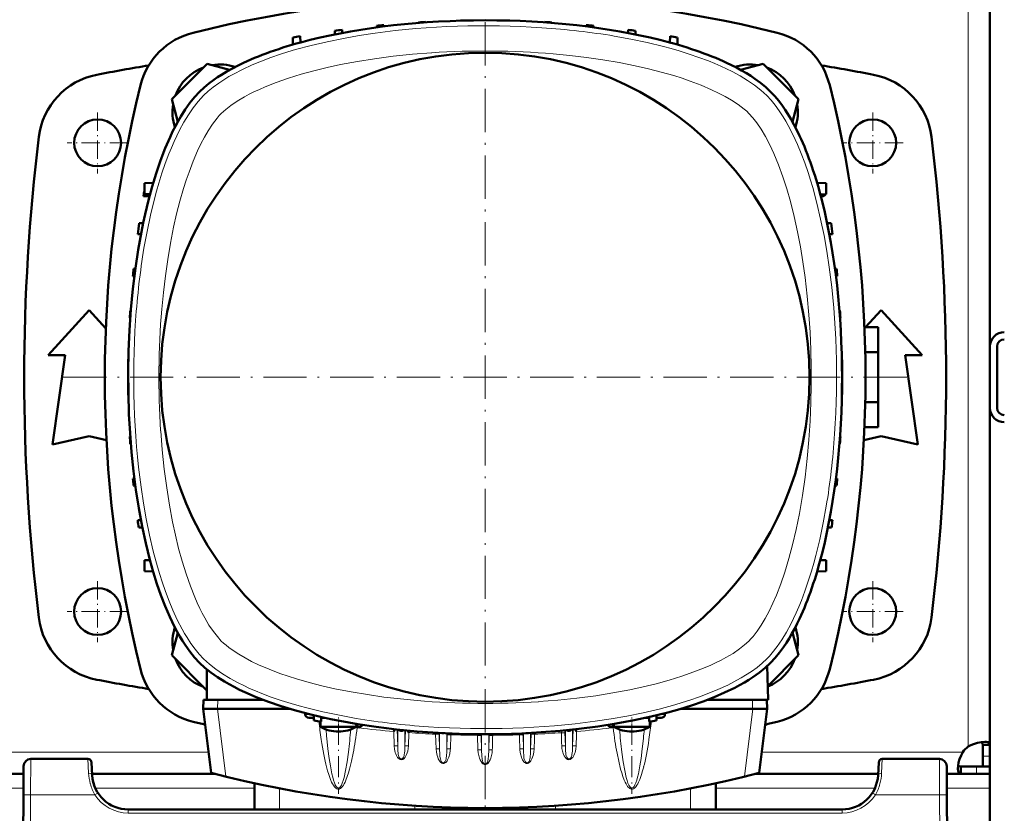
# Model space of a CAD drawing. Extents: x -1358 to 1757, y -1537 to 622.
# Tile 20 of 93: x 168 to 441, y -1311 to -1091. Entities that reach past the tile are written whole.
import ezdxf

# ---------------------------------------------------------------- set-up
doc = ezdxf.new("R2010")
doc.units = 0
doc.linetypes.add('DASHDOT', pattern=[18.5, 12, -3, 0.5, -3])

msp = doc.modelspace()

# ---------------------------------------------------------------- linework, layer by layer
at = {"color": 7, "linetype": 'DASHDOT', "lineweight": 18}
for p, q in [((296.78, -1072.75), (296.78, -1306.75)), ((413.78, -1189.75), (179.78, -1189.75))]:
    msp.add_line(p, q, dxfattribs=at)
at = {"color": 7, "lineweight": 18}
for p, q in [((430.79, -1189.75), (430.79, -1087.28)), ((430.79, -1189.75), (430.79, -1292.21)), ((222.65, -1279.25), (222.58, -1281.75)), ((370.98, -1281.75), (370.92, -1279.25)), ((224.85, -1300.5), (222.55, -1281.75)), ((246.9, -1283.28), (248.2, -1283.28)), ((345.37, -1283.28), (346.67, -1283.28)), ((371.01, -1281.75), (368.71, -1300.5)), ((261.39, -1286.55), (261.29, -1286.95)), ((261.84, -1286.71), (261.8, -1287.04)), ((271.42, -1288.01), (271.54, -1291.97)), ((272.4, -1287.47), (272.53, -1292.05)), ((272.53, -1287.48), (272.53, -1292.05)), ((274.53, -1287.69), (274.53, -1292.05)), ((274.53, -1292.05), (274.66, -1287.7)), ((275.53, -1291.97), (275.64, -1288.34)), ((283.04, -1288.35), (283.04, -1288.77)), ((283.04, -1288.77), (283.16, -1292.8)), ((284.03, -1288.4), (284.04, -1288.86)), ((284.04, -1288.86), (284.16, -1292.88)), ((284.16, -1288.41), (284.16, -1292.88)), ((286.16, -1288.51), (286.16, -1292.88)), ((286.16, -1292.88), (286.27, -1289.02)), ((286.27, -1289.02), (286.28, -1288.52)), ((287.15, -1292.8), (287.27, -1288.93)), ((287.27, -1288.93), (287.28, -1288.56)), ((294.66, -1288.74), (294.67, -1289.08)), ((294.67, -1289.08), (294.79, -1293.07)), ((295.66, -1288.75), (295.67, -1289.16)), ((295.78, -1288.75), (295.78, -1293.16)), ((297.78, -1288.75), (297.78, -1293.16)), ((297.91, -1288.75), (297.9, -1289.16)), ((298.9, -1288.74), (298.9, -1289.08)), ((306.3, -1288.93), (306.29, -1288.56)), ((307.3, -1289.02), (307.28, -1288.52)), ((307.41, -1292.88), (307.3, -1289.02)), ((307.41, -1288.51), (307.41, -1292.88)), ((309.41, -1288.41), (309.41, -1292.88)), ((309.52, -1288.86), (309.41, -1292.88)), ((309.53, -1288.4), (309.52, -1288.86)), ((310.52, -1288.35), (310.52, -1288.77)), ((317.93, -1288.34), (317.91, -1287.79)), ((319.03, -1292.05), (318.93, -1288.43)), ((319.03, -1287.69), (319.03, -1292.05)), ((321.17, -1287.47), (321.03, -1292.05)), ((321.03, -1287.48), (321.03, -1292.05)), ((331.72, -1286.71), (331.76, -1287.04)), ((332.18, -1286.55), (332.27, -1286.95)), ((295.67, -1289.16), (295.78, -1293.16)), ((297.9, -1289.16), (297.78, -1293.16)), ((220.06, -1293.75), (53.51, -1293.75)), ((429.26, -1293.75), (373.51, -1293.75)), ((170.76, -1295.64), (170.72, -1305.58)), ((186.62, -1295.64), (186.81, -1299.61)), ((406.76, -1299.61), (406.95, -1295.64)), ((422.86, -1305.58), (422.82, -1295.64)), ((436.79, -1294.88), (434.79, -1294.88)), ((433.09, -1299.75), (433.09, -1297.75)), ((168.73, -1303.75), (104.85, -1303.75)), ((189.14, -1305.2), (188.55, -1305.58)), ((232.79, -1303.75), (188.68, -1303.75)), ((189.39, -1305.05), (189.14, -1305.2)), ((239.79, -1303.79), (239.79, -1309.64)), ((353.79, -1303.78), (353.79, -1309.64)), ((404.89, -1303.75), (360.79, -1303.75)), ((436.79, -1303.75), (424.85, -1303.75)), ((170.72, -1305.58), (170.29, -1387.64)), ((188.55, -1305.58), (170.72, -1305.58)), ((422.86, -1305.58), (405.03, -1305.58)), ((422.86, -1305.58), (423.29, -1387.64)), ((197.8, -1310.63), (197.8, -1309.64)), ((395.78, -1310.63), (197.8, -1310.63)), ((277.29, -1308.62), (277.29, -1309.64)), ((316.29, -1308.61), (316.29, -1309.64)), ((395.78, -1309.64), (395.78, -1310.63))]:
    msp.add_line(p, q, dxfattribs=at)
at = {"color": 7, "lineweight": 50}
for p, q in [((436.79, -1181.18), (436.79, -1087.78)), ((266.72, -1092.26), (266.7, -1092.72)), ((268.72, -1092.06), (268.73, -1092.45)), ((278.35, -1091.32), (278.34, -1091.47)), ((280.35, -1091.2), (280.35, -1091.32)), ((289.97, -1090.83), (289.97, -1090.85)), ((303.6, -1090.83), (303.6, -1090.85)), ((313.22, -1091.2), (313.22, -1091.32)), ((315.22, -1091.32), (315.23, -1091.47)), ((324.85, -1092.06), (324.83, -1092.45)), ((326.85, -1092.26), (326.86, -1092.72)), ((245.53, -1096.92), (245.47, -1095.17)), ((255.1, -1093.66), (255.06, -1094.67)), ((257.1, -1093.39), (257.13, -1094.27)), ((336.47, -1093.39), (336.44, -1094.27)), ((338.47, -1093.66), (338.51, -1094.67)), ((348.03, -1096.92), (348.1, -1095.17)), ((243.4, -1097.52), (243.47, -1095.52)), ((350.16, -1097.52), (350.1, -1095.52)), ((219.67, -1102.83), (209.87, -1112.62)), ((225.92, -1104.5), (219.67, -1102.83)), ((373.92, -1102.83), (367.65, -1104.51)), ((383.71, -1112.62), (373.92, -1102.83)), ((209.87, -1112.62), (211.54, -1118.88)), ((382.03, -1118.9), (383.71, -1112.62)), ((202.27, -1135.97), (204.71, -1135.84)), ((202.27, -1138.97), (202.27, -1135.97)), ((388.86, -1135.84), (391.38, -1135.97)), ((391.38, -1135.97), (391.38, -1138.97)), ((202.02, -1139.51), (202.03, -1139.46)), ((203.67, -1139.56), (202.02, -1139.51)), ((202.03, -1139.46), (203.68, -1139.51)), ((202.27, -1138.97), (203.83, -1138.97)), ((389.76, -1139.05), (391.38, -1138.97)), ((389.9, -1139.56), (390.4, -1139.55)), ((201.92, -1147), (200.84, -1147.03)), ((392.73, -1147.03), (391.65, -1147)), ((200.42, -1150.06), (201.3, -1150.09)), ((392.26, -1150.09), (393.15, -1150.06)), ((199.29, -1159.69), (199.75, -1159.67)), ((393.81, -1159.67), (394.27, -1159.69)), ((199.1, -1161.69), (199.49, -1161.7)), ((394.08, -1161.7), (394.47, -1161.69)), ((175.57, -1183.62), (186.94, -1171.12)), ((186.94, -1171.12), (191.56, -1176.21)), ((198.35, -1171.31), (198.51, -1171.31)), ((395.06, -1171.31), (395.22, -1171.31)), ((402.3, -1175.89), (406.64, -1171.12)), ((406.64, -1171.12), (418.02, -1183.62)), ((198.23, -1173.31), (198.36, -1173.32)), ((395.21, -1173.32), (395.33, -1173.31)), ((402, -1175.89), (405.79, -1175.89)), ((405.79, -1175.89), (405.79, -1182.82)), ((436.79, -1181.25), (436.79, -1198.25)), ((438.79, -1181.25), (438.79, -1198.25)), ((180.32, -1183.62), (175.57, -1183.62)), ((176.82, -1208.37), (180.32, -1183.62)), ((197.78, -1184.94), (197.78, -1189.59)), ((197.82, -1184.94), (197.83, -1184.94)), ((197.86, -1182.94), (197.88, -1182.94)), ((395.69, -1182.94), (395.71, -1182.94)), ((395.74, -1184.94), (395.78, -1184.94)), ((395.78, -1194.56), (395.78, -1184.94)), ((395.78, -1184.94), (395.78, -1184.94)), ((402.22, -1182.82), (405.79, -1182.82)), ((405.79, -1182.82), (405.79, -1196.68)), ((413.27, -1183.62), (416.77, -1208.37)), ((418.02, -1183.62), (413.27, -1183.62)), ((197.78, -1189.91), (197.78, -1194.56)), ((197.82, -1194.56), (197.83, -1194.56)), ((395.74, -1194.56), (395.78, -1194.56)), ((395.78, -1194.56), (395.78, -1194.56)), ((197.86, -1196.56), (197.88, -1196.56)), ((395.69, -1196.56), (395.71, -1196.56)), ((402.22, -1196.68), (405.79, -1196.68)), ((405.79, -1196.68), (405.79, -1203.61)), ((436.79, -1198.32), (436.79, -1291.72)), ((402, -1203.61), (405.79, -1203.61)), ((186.94, -1206.12), (176.82, -1208.37)), ((191.74, -1207.19), (186.94, -1206.12)), ((198.23, -1206.19), (198.36, -1206.18)), ((395.21, -1206.18), (395.33, -1206.19)), ((406.64, -1206.12), (401.84, -1207.19)), ((416.77, -1208.37), (406.64, -1206.12)), ((198.35, -1208.19), (198.51, -1208.19)), ((395.06, -1208.19), (395.22, -1208.19)), ((199.1, -1217.81), (199.49, -1217.8)), ((394.08, -1217.8), (394.47, -1217.81)), ((199.29, -1219.81), (199.75, -1219.83)), ((393.81, -1219.83), (394.27, -1219.81)), ((201.3, -1229.41), (200.42, -1229.44)), ((200.69, -1231.44), (201.71, -1231.47)), ((391.86, -1231.47), (392.87, -1231.44)), ((392.26, -1229.41), (393.15, -1229.44)), ((202.27, -1240.53), (203.8, -1240.45)), ((202.27, -1240.53), (202.27, -1243.53)), ((389.76, -1240.45), (391.38, -1240.53)), ((391.38, -1243.53), (391.38, -1240.53)), ((204.71, -1243.66), (202.27, -1243.53)), ((388.86, -1243.66), (391.38, -1243.53)), ((211.54, -1260.62), (209.87, -1266.87)), ((383.71, -1266.87), (382.03, -1260.6)), ((209.87, -1266.87), (219.62, -1276.63)), ((375.18, -1275.41), (383.71, -1266.87)), ((375.04, -1269.84), (375.28, -1279.21)), ((219.62, -1279.25), (219.62, -1270.78)), ((218.65, -1279.25), (218.58, -1281.75)), ((219.62, -1279.25), (218.65, -1279.25)), ((235.21, -1279.25), (219.62, -1279.25)), ((375.28, -1279.25), (358.36, -1279.25)), ((374.98, -1281.75), (374.92, -1279.25)), ((375.28, -1279.25), (375.28, -1279.21)), ((220.76, -1299.46), (218.58, -1281.75)), ((218.58, -1281.75), (222.55, -1281.75)), ((222.58, -1281.75), (222.55, -1281.75)), ((222.58, -1281.75), (242.62, -1281.75)), ((246.91, -1282.95), (246.9, -1283.28)), ((249.28, -1284.97), (249.23, -1283.53)), ((344.28, -1284.97), (344.33, -1283.53)), ((346.65, -1282.95), (346.67, -1283.28)), ((350.94, -1281.75), (370.98, -1281.75)), ((370.98, -1281.75), (371.01, -1281.75)), ((374.98, -1281.75), (371.01, -1281.75)), ((372.81, -1299.46), (374.98, -1281.75)), ((247.98, -1284.25), (249.26, -1284.25)), ((251.08, -1286.71), (251.08, -1285.25)), ((251.28, -1285.28), (251.33, -1284.02)), ((251.32, -1284.25), (251.47, -1284.25)), ((251.47, -1284.25), (251.69, -1284.25)), ((251.69, -1284.25), (251.75, -1284.25)), ((252.33, -1284.25), (251.75, -1284.25)), ((261.08, -1286.71), (261.08, -1286.25)), ((332.48, -1286.71), (332.48, -1286.25)), ((341.81, -1284.25), (341.23, -1284.25)), ((342.09, -1284.25), (341.81, -1284.25)), ((342.09, -1284.25), (342.25, -1284.25)), ((342.28, -1285.28), (342.24, -1284.02)), ((342.48, -1286.71), (342.48, -1285.25)), ((344.31, -1284.25), (345.58, -1284.25)), ((251.69, -1286.71), (251.08, -1286.71)), ((258.48, -1286.71), (251.69, -1286.71)), ((261.08, -1286.71), (258.48, -1286.71)), ((271.77, -1287.4), (271.42, -1288.01)), ((275.33, -1287.76), (275.64, -1288.34)), ((321.79, -1287.4), (322.15, -1288.01)), ((333.09, -1286.71), (332.48, -1286.71)), ((333.09, -1286.71), (339.88, -1286.71)), ((339.88, -1286.71), (342.48, -1286.71)), ((434.79, -1291.72), (434.79, -1294.88)), ((436.79, -1291.72), (434.79, -1291.72)), ((436.79, -1291.72), (436.79, -1294.88)), ((186.62, -1295.64), (170.76, -1295.64)), ((187.81, -1300.16), (187.62, -1296.58)), ((405.95, -1296.58), (405.76, -1300.16)), ((422.82, -1295.64), (406.95, -1295.64)), ((434.79, -1294.88), (434.79, -1297.75)), ((436.79, -1294.88), (436.79, -1297.75)), ((168.75, -1299.75), (104.83, -1299.75)), ((168.76, -1297.63), (168.72, -1305.58)), ((221.88, -1299.75), (187.79, -1299.75)), ((405.78, -1299.75), (371.68, -1299.75)), ((424.82, -1297.63), (424.86, -1305.58)), ((428.76, -1299.75), (424.83, -1299.75)), ((428.76, -1299.75), (428.76, -1297.75)), ((433.09, -1297.75), (428.76, -1297.75)), ((433.09, -1299.75), (428.76, -1299.75)), ((436.79, -1297.75), (433.09, -1297.75)), ((436.79, -1299.75), (433.09, -1299.75)), ((436.79, -1297.75), (434.79, -1297.75)), ((436.79, -1299.75), (436.79, -1297.75)), ((436.79, -1299.75), (436.79, -1303.75)), ((232.79, -1302.35), (232.79, -1309.64)), ((360.79, -1302.34), (360.79, -1309.64)), ((436.79, -1303.75), (436.79, -1317.75)), ((168.29, -1387.64), (168.72, -1305.58)), ((425.29, -1387.64), (424.86, -1305.58)), ((395.78, -1309.64), (197.8, -1309.64))]:
    msp.add_line(p, q, dxfattribs=at)
at = {"color": 7, "linetype": 'DASHDOT', "lineweight": 18, "ltscale": 0.422498}
for p, q in [((189.29, -1116.3), (189.29, -1133.2)), ((404.29, -1116.3), (404.29, -1133.2)), ((189.29, -1246.3), (189.29, -1263.2)), ((404.29, -1246.3), (404.29, -1263.2))]:
    msp.add_line(p, q, dxfattribs=at)
at = {"color": 7, "linetype": 'DASHDOT', "lineweight": 18, "ltscale": 0.422501}
for p, q in [((197.74, -1124.75), (180.84, -1124.75)), ((412.74, -1124.75), (395.84, -1124.75)), ((197.74, -1254.75), (180.84, -1254.75)), ((412.74, -1254.75), (395.84, -1254.75))]:
    msp.add_line(p, q, dxfattribs=at)
at = {"color": 7, "linetype": 'DASHDOT', "lineweight": 18, "ltscale": 0.073834}
msp.add_line((256.08, -1286.96), (256.08, -1284), dxfattribs=at)
at = {"color": 7, "linetype": 'DASHDOT', "lineweight": 18, "ltscale": 0.487851}
msp.add_line((256.08, -1285.82), (256.08, -1305.33), dxfattribs=at)
at = {"color": 7, "linetype": 'DASHDOT', "lineweight": 18, "ltscale": 0.073831}
msp.add_line((337.48, -1286.96), (337.48, -1284), dxfattribs=at)
at = {"color": 7, "linetype": 'DASHDOT', "lineweight": 18, "ltscale": 0.487872}
msp.add_line((337.48, -1285.82), (337.48, -1305.33), dxfattribs=at)
at = {"color": 7, "linetype": 'DASHDOT', "lineweight": 18, "ltscale": 0.030692}
msp.add_line((296.79, -1308.51), (296.79, -1309.74), dxfattribs=at)
at = {"color": 7, "lineweight": 18}
for points in [[(218.66, -1111.63), (219.94, -1110.44), (221.36, -1109.28), (222.9, -1108.16), (224.56, -1107.07), (225.73, -1106.36), (226.95, -1105.68), (229.5, -1104.36), (232.2, -1103.12), (234.71, -1102.08), (237.32, -1101.09), (240.01, -1100.16), (242.08, -1099.5), (244.19, -1098.88), (248.5, -1097.72), (252.93, -1096.68), (257.46, -1095.76), (261.84, -1094.99), (266.28, -1094.32)], [(332.54, -1095.12), (337.19, -1095.97), (341.76, -1096.93), (346.22, -1098.01), (348.41, -1098.6), (350.56, -1099.22), (353.37, -1100.1), (356.1, -1101.04), (358.75, -1102.04), (360.46, -1102.73), (362.12, -1103.45), (363.72, -1104.19), (365.27, -1104.96), (367.5, -1106.17), (369.59, -1107.44), (371.51, -1108.76), (373.26, -1110.13), (374.11, -1110.87), (374.9, -1111.63)], [(223.61, -1116.58), (224.82, -1115.48), (226.24, -1114.37), (228.03, -1113.16), (230, -1111.99), (231.31, -1111.28), (232.67, -1110.6), (234.18, -1109.9), (235.73, -1109.22), (238.85, -1107.98), (242.23, -1106.8), (245.72, -1105.72), (249.3, -1104.74), (252.96, -1103.84), (256.67, -1103.04), (261.34, -1102.17), (266.06, -1101.41), (271.32, -1100.72), (276.62, -1100.17), (281.95, -1099.76)], [(315.63, -1100.06), (320.27, -1100.5), (324.88, -1101.05), (329.45, -1101.71), (333.97, -1102.48), (338.43, -1103.36), (342.07, -1104.19), (345.64, -1105.1), (349.13, -1106.1), (351.44, -1106.84), (353.7, -1107.61), (356.72, -1108.76), (359.61, -1110), (361.54, -1110.92), (363.38, -1111.89), (365.11, -1112.89)], [(202.15, -1154), (203, -1149.34), (203.96, -1144.77), (205.05, -1140.31), (205.64, -1138.12), (206.26, -1135.97), (207.14, -1133.17), (208.07, -1130.43), (209.07, -1127.78), (209.76, -1126.08), (210.49, -1124.41), (211.23, -1122.81), (212, -1121.26), (213.21, -1119.03), (214.47, -1116.95), (215.79, -1115.02), (217.16, -1113.27), (217.91, -1112.42), (218.66, -1111.63)], [(365.11, -1112.89), (366.96, -1114.11), (367.84, -1114.75), (368.66, -1115.4), (369.34, -1115.99), (369.95, -1116.58)], [(374.9, -1111.63), (376.09, -1112.91), (377.25, -1114.32), (378.37, -1115.87), (379.46, -1117.53), (380.17, -1118.7), (380.85, -1119.91), (382.17, -1122.46), (383.41, -1125.16), (384.46, -1127.68), (385.44, -1130.29), (386.37, -1132.98), (387.03, -1135.05), (387.65, -1137.15), (388.81, -1141.47), (389.85, -1145.9), (390.78, -1150.43), (391.55, -1154.81), (392.22, -1159.24)], [(219.92, -1121.42), (221.14, -1119.57), (221.79, -1118.69), (222.44, -1117.87), (223.03, -1117.19), (223.61, -1116.58)], [(369.95, -1116.58), (371.06, -1117.79), (372.17, -1119.21), (373.37, -1120.99), (374.53, -1122.94), (375.74, -1125.25), (376.89, -1127.71)], [(207.09, -1170.9), (207.54, -1166.26), (208.09, -1161.65), (208.74, -1157.08), (209.51, -1152.56), (210.39, -1148.1), (211.22, -1144.46), (212.13, -1140.89), (213.14, -1137.4), (213.87, -1135.09), (214.65, -1132.83), (215.79, -1129.81), (217.03, -1126.92), (217.95, -1124.99), (218.92, -1123.15), (219.92, -1121.42)], [(376.89, -1127.71), (377.55, -1129.27), (378.18, -1130.86), (379.38, -1134.14), (380.47, -1137.54), (381.47, -1141.03), (382.51, -1145.16), (383.44, -1149.38), (384.23, -1153.55), (384.93, -1157.78), (385.53, -1162.06), (386.13, -1167.24), (386.6, -1172.47), (386.92, -1177.3), (387.14, -1182.15), (387.25, -1187.01), (387.25, -1191.87), (387.15, -1196.73)], [(387.15, -1196.73), (386.93, -1201.95), (386.59, -1207.16), (386.13, -1212.33), (385.53, -1217.47), (384.8, -1222.55), (383.94, -1227.58), (383.05, -1231.95), (382.05, -1236.25), (381.03, -1240.07), (379.9, -1243.8), (378.78, -1247.06), (377.56, -1250.2), (376.59, -1252.45), (375.57, -1254.6), (374.49, -1256.63)], [(223.61, -1262.92), (222.51, -1261.71), (221.4, -1260.29), (220.19, -1258.51), (219.02, -1256.53), (218.32, -1255.23), (217.64, -1253.86), (216.93, -1252.36), (216.26, -1250.8), (215.02, -1247.68), (213.83, -1244.3), (212.75, -1240.81), (211.77, -1237.23), (210.88, -1233.58), (210.07, -1229.86), (209.2, -1225.2), (208.45, -1220.47), (207.76, -1215.22), (207.21, -1209.91), (206.79, -1204.58)], [(218.66, -1267.87), (217.47, -1266.59), (216.32, -1265.18), (215.19, -1263.63), (214.1, -1261.97), (213.4, -1260.8), (212.71, -1259.59), (211.4, -1257.03), (210.15, -1254.33), (209.11, -1251.82), (208.12, -1249.21), (207.2, -1246.52), (206.54, -1244.45), (205.91, -1242.34), (204.75, -1238.03), (203.71, -1233.6), (202.79, -1229.07), (202.02, -1224.69), (201.35, -1220.25)], [(391.41, -1225.5), (390.57, -1230.16), (389.6, -1234.73), (388.52, -1239.19), (387.93, -1241.37), (387.31, -1243.53), (386.43, -1246.33), (385.49, -1249.07), (384.5, -1251.71), (383.8, -1253.42), (383.08, -1255.09), (382.34, -1256.69), (381.57, -1258.24), (380.36, -1260.47), (379.09, -1262.55), (377.77, -1264.48), (376.4, -1266.23), (375.66, -1267.08), (374.9, -1267.87)], [(374.49, -1256.63), (373.39, -1258.48), (372.25, -1260.17), (371.1, -1261.66), (370.52, -1262.32), (369.95, -1262.92)], [(228.45, -1266.61), (226.61, -1265.39), (225.72, -1264.74), (224.91, -1264.09), (224.23, -1263.5), (223.61, -1262.92)], [(369.95, -1262.92), (368.75, -1264.02), (367.33, -1265.13), (365.54, -1266.34), (363.57, -1267.51), (362.26, -1268.21), (360.9, -1268.9), (359.39, -1269.6), (357.84, -1270.28), (354.71, -1271.51), (351.33, -1272.7), (347.85, -1273.78), (344.27, -1274.76), (340.61, -1275.65), (336.89, -1276.46), (332.23, -1277.33), (327.5, -1278.08), (322.25, -1278.77), (316.95, -1279.33), (311.61, -1279.74)], [(277.93, -1279.44), (273.29, -1279), (268.68, -1278.45), (264.11, -1277.79), (259.59, -1277.02), (255.13, -1276.14), (251.5, -1275.31), (247.93, -1274.4), (244.43, -1273.39), (242.12, -1272.66), (239.87, -1271.89), (236.85, -1270.74), (233.96, -1269.5), (232.02, -1268.58), (230.18, -1267.61), (228.45, -1266.61)], [(261.03, -1284.38), (256.37, -1283.53), (251.8, -1282.57), (247.34, -1281.48), (245.16, -1280.9), (243.01, -1280.27), (240.2, -1279.4), (237.47, -1278.46), (234.82, -1277.46), (233.11, -1276.77), (231.45, -1276.05), (229.84, -1275.3), (228.29, -1274.53), (226.06, -1273.33), (223.98, -1272.06), (222.05, -1270.74), (220.3, -1269.37), (219.46, -1268.62), (218.66, -1267.87)], [(374.9, -1267.87), (373.63, -1269.06), (372.21, -1270.22), (370.67, -1271.34), (369, -1272.43), (367.83, -1273.13), (366.62, -1273.82), (364.07, -1275.14), (361.37, -1276.38), (358.85, -1277.42), (356.24, -1278.41), (353.55, -1279.34), (351.48, -1279.99), (349.38, -1280.62), (345.06, -1281.78), (340.63, -1282.82), (336.1, -1283.74), (331.73, -1284.51), (327.29, -1285.18)], [(284.04, -1288.86), (284.04, -1288.85), (284.02, -1288.84), (283.92, -1288.81), (283.77, -1288.79), (283.04, -1288.77)], [(286.27, -1289.02), (286.27, -1289.01), (286.29, -1289), (286.39, -1288.97), (286.58, -1288.95), (287.27, -1288.93)], [(295.67, -1289.16), (295.66, -1289.16), (295.65, -1289.14), (295.54, -1289.11), (295.34, -1289.09), (294.67, -1289.08)], [(297.9, -1289.16), (297.9, -1289.16), (297.92, -1289.14), (298.03, -1289.11), (298.23, -1289.09), (298.9, -1289.08)], [(307.3, -1289.02), (307.29, -1289.01), (307.28, -1289), (307.18, -1288.97), (306.98, -1288.95), (306.3, -1288.93)], [(309.52, -1288.86), (309.53, -1288.85), (309.54, -1288.84), (309.64, -1288.81), (309.8, -1288.79), (310.52, -1288.77)], [(318.93, -1288.43), (318.92, -1288.42), (318.91, -1288.41), (318.81, -1288.38), (318.61, -1288.35), (317.93, -1288.34)], [(252.89, -1289.92), (253.19, -1292.82), (253.54, -1295.51), (253.86, -1297.57)], [(340.68, -1289.92), (340.37, -1292.82), (340.03, -1295.51), (339.71, -1297.57)], [(256.41, -1303.93), (256.65, -1303.82), (256.86, -1303.66), (257.07, -1303.46), (257.26, -1303.23), (257.49, -1302.9), (257.7, -1302.55), (257.95, -1302.06), (258.18, -1301.56), (258.56, -1300.54), (258.9, -1299.52), (259.19, -1298.49), (259.74, -1296.25), (260.19, -1294.01)], [(256.67, -1303.31), (256.92, -1302.89), (257.16, -1302.33), (257.4, -1301.63), (257.64, -1300.81), (258.08, -1298.83), (258.49, -1296.46), (258.86, -1293.72)], [(272.53, -1292.05), (272.53, -1292.05), (272.52, -1292.04), (272.45, -1292.01), (272.31, -1291.99), (271.93, -1291.97), (271.54, -1291.97)], [(271.54, -1291.97), (271.63, -1292.89), (271.84, -1293.8), (271.99, -1294.23), (272.17, -1294.66), (272.49, -1295.2), (272.7, -1295.44), (272.93, -1295.64), (273.23, -1295.8), (273.56, -1295.85), (273.76, -1295.82), (273.96, -1295.75), (274.3, -1295.51), (274.59, -1295.17), (274.83, -1294.79), (275.01, -1294.39), (275.31, -1293.51), (275.46, -1292.75), (275.53, -1291.97)], [(272.63, -1293.93), (272.7, -1294.43), (272.75, -1294.68), (272.87, -1295.04)], [(274.14, -1295.15), (274.29, -1294.75), (274.36, -1294.47), (274.44, -1293.91)], [(274.53, -1292.05), (274.54, -1292.05), (274.55, -1292.04), (274.62, -1292.01), (274.76, -1291.99), (275.14, -1291.97), (275.53, -1291.97)], [(284.16, -1292.88), (284.15, -1292.87), (284.12, -1292.86), (283.92, -1292.82), (283.28, -1292.79), (283.16, -1292.8)], [(283.16, -1292.8), (283.26, -1293.76), (283.47, -1294.7), (283.62, -1295.15), (283.8, -1295.59), (284.11, -1296.17), (284.3, -1296.42), (284.53, -1296.64), (284.8, -1296.8), (285.07, -1296.88), (285.36, -1296.86), (285.62, -1296.75), (285.84, -1296.59), (286.03, -1296.39), (286.22, -1296.14), (286.38, -1295.87), (286.57, -1295.48), (286.72, -1295.09), (286.98, -1294.17), (287.13, -1293.23), (287.15, -1292.8)], [(285.25, -1296.67), (285.43, -1296.6), (285.59, -1296.47), (285.72, -1296.29), (285.81, -1296.09), (285.95, -1295.66), (286, -1295.37), (286.07, -1294.79), (286.14, -1293.61), (286.16, -1292.88)], [(286.16, -1292.88), (286.16, -1292.88), (286.17, -1292.87), (286.24, -1292.84), (286.38, -1292.82), (286.76, -1292.79), (287.15, -1292.8)], [(295.78, -1293.16), (295.78, -1293.16), (295.77, -1293.15), (295.7, -1293.12), (295.56, -1293.1), (295.18, -1293.07), (294.79, -1293.07)], [(294.79, -1293.07), (294.86, -1293.89), (295.01, -1294.68), (295.24, -1295.45), (295.42, -1295.91), (295.64, -1296.36), (295.93, -1296.77), (296.11, -1296.95), (296.32, -1297.1), (296.54, -1297.2), (296.78, -1297.24)], [(295.78, -1293.16), (295.85, -1294.8), (295.93, -1295.67), (296.02, -1296.11), (296.17, -1296.55), (296.33, -1296.8), (296.54, -1296.99), (296.78, -1297.05)], [(298.78, -1293.07), (298.71, -1293.89), (298.56, -1294.68), (298.33, -1295.45), (298.15, -1295.91), (297.92, -1296.36), (297.63, -1296.77), (297.45, -1296.95), (297.25, -1297.1), (297.02, -1297.2), (296.78, -1297.24)], [(297.78, -1293.16), (297.72, -1294.8), (297.63, -1295.67), (297.55, -1296.11), (297.4, -1296.55), (297.24, -1296.8), (297.02, -1296.99), (296.78, -1297.05)], [(297.78, -1293.16), (297.79, -1293.16), (297.8, -1293.15), (297.87, -1293.12), (298.01, -1293.1), (298.39, -1293.07), (298.78, -1293.07)], [(307.41, -1292.88), (307.4, -1292.87), (307.37, -1292.86), (307.17, -1292.82), (306.53, -1292.79), (306.41, -1292.8)], [(310.4, -1292.8), (310.31, -1293.76), (310.1, -1294.7), (309.95, -1295.15), (309.77, -1295.59), (309.45, -1296.17), (309.26, -1296.42), (309.04, -1296.64), (308.77, -1296.8), (308.49, -1296.88), (308.2, -1296.86), (307.95, -1296.75), (307.72, -1296.59), (307.53, -1296.39), (307.34, -1296.14), (307.18, -1295.87), (307, -1295.48), (306.84, -1295.09), (306.58, -1294.17), (306.44, -1293.23), (306.41, -1292.8)], [(308.32, -1296.67), (308.13, -1296.6), (307.98, -1296.47), (307.85, -1296.29), (307.75, -1296.09), (307.62, -1295.66), (307.56, -1295.37), (307.5, -1294.79), (307.43, -1293.61), (307.41, -1292.88)], [(309.41, -1292.88), (309.41, -1292.88), (309.42, -1292.87), (309.49, -1292.84), (309.63, -1292.82), (310.01, -1292.79), (310.4, -1292.8)], [(319.03, -1292.05), (319.03, -1292.05), (319.02, -1292.04), (318.95, -1292.01), (318.81, -1291.99), (318.43, -1291.97), (318.04, -1291.97)], [(322.03, -1291.97), (321.94, -1292.89), (321.73, -1293.8), (321.58, -1294.23), (321.39, -1294.66), (321.07, -1295.2), (320.87, -1295.44), (320.63, -1295.64), (320.34, -1295.8), (320.01, -1295.85), (319.8, -1295.82), (319.61, -1295.75), (319.27, -1295.51), (318.97, -1295.17), (318.74, -1294.79), (318.55, -1294.39), (318.26, -1293.51), (318.1, -1292.75), (318.04, -1291.97)], [(319.42, -1295.15), (319.27, -1294.75), (319.21, -1294.47), (319.13, -1293.91)], [(320.93, -1293.93), (320.87, -1294.43), (320.81, -1294.68), (320.7, -1295.04)], [(321.03, -1292.05), (321.04, -1292.05), (321.07, -1292.03), (321.18, -1292), (321.36, -1291.98), (322.03, -1291.97)], [(337.15, -1303.93), (336.92, -1303.82), (336.71, -1303.66), (336.5, -1303.46), (336.31, -1303.23), (336.07, -1302.9), (335.86, -1302.55), (335.61, -1302.06), (335.39, -1301.56), (335, -1300.54), (334.67, -1299.52), (334.37, -1298.49), (333.83, -1296.25), (333.37, -1294.01)], [(336.9, -1303.31), (336.65, -1302.89), (336.4, -1302.33), (336.16, -1301.63), (335.93, -1300.81), (335.49, -1298.83), (335.08, -1296.46), (334.7, -1293.72)], [(272.87, -1295.04), (273.02, -1295.31), (273.23, -1295.52), (273.44, -1295.61)], [(273.44, -1295.61), (273.61, -1295.61), (273.76, -1295.56), (273.94, -1295.42), (274.14, -1295.15)], [(284.25, -1294.82), (284.31, -1295.35), (284.36, -1295.61), (284.46, -1296), (284.6, -1296.3), (284.7, -1296.43), (284.86, -1296.58), (285.06, -1296.67), (285.25, -1296.67)], [(309.32, -1294.82), (309.26, -1295.35), (309.21, -1295.61), (309.1, -1296), (308.96, -1296.3), (308.87, -1296.43), (308.7, -1296.58), (308.51, -1296.67), (308.32, -1296.67)], [(320.12, -1295.61), (319.96, -1295.61), (319.8, -1295.56), (319.62, -1295.42), (319.42, -1295.15)], [(320.7, -1295.04), (320.54, -1295.31), (320.33, -1295.52), (320.12, -1295.61)], [(252.81, -1297.86), (253.09, -1298.92), (253.41, -1299.97), (253.91, -1301.36), (254.2, -1302.04), (254.43, -1302.49), (254.69, -1302.92), (254.98, -1303.33), (255.18, -1303.54), (255.4, -1303.74), (255.65, -1303.89), (255.95, -1303.98), (256.26, -1303.97), (256.41, -1303.93)], [(253.86, -1297.57), (254.28, -1299.76), (254.5, -1300.7), (254.73, -1301.53), (254.97, -1302.24), (255.22, -1302.83), (255.47, -1303.27), (255.72, -1303.55), (255.89, -1303.66), (256.06, -1303.7), (256.22, -1303.68)], [(340.76, -1297.86), (340.47, -1298.92), (340.16, -1299.97), (339.66, -1301.36), (339.36, -1302.04), (339.13, -1302.49), (338.88, -1302.92), (338.58, -1303.33), (338.39, -1303.54), (338.17, -1303.74), (337.91, -1303.89), (337.62, -1303.98), (337.3, -1303.97), (337.15, -1303.93)], [(339.71, -1297.57), (339.29, -1299.76), (339.07, -1300.7), (338.84, -1301.53), (338.6, -1302.24), (338.35, -1302.83), (338.09, -1303.27), (337.84, -1303.55), (337.67, -1303.66), (337.5, -1303.7), (337.34, -1303.68)], [(256.22, -1303.68), (256.45, -1303.55), (256.67, -1303.31)], [(337.34, -1303.68), (337.12, -1303.55), (336.9, -1303.31)], [(168.72, -1305.58), (168.72, -1305.58), (168.75, -1305.58), (170.72, -1305.58)]]:
    msp.add_lwpolyline(points, dxfattribs=at)
at = {"color": 7, "lineweight": 50}
for points in [[(229.79, -1102.53), (228.25, -1103.28), (226.67, -1104.1), (225.16, -1104.94), (223.65, -1105.84), (222.58, -1106.54), (221.52, -1107.26), (220.15, -1108.29), (218.83, -1109.39), (217.59, -1110.55)], [(375.98, -1110.55), (374.6, -1109.27), (373.14, -1108.07), (371.61, -1106.96), (370.44, -1106.18), (369.25, -1105.43), (367.87, -1104.63), (366.49, -1103.88), (365.12, -1103.18), (363.77, -1102.53)], [(217.59, -1110.55), (216.21, -1112.04), (214.88, -1113.69), (213.61, -1115.49), (212.39, -1117.42), (211.61, -1118.76), (210.86, -1120.15), (210.11, -1121.62), (209.39, -1123.14), (208.04, -1126.25), (206.73, -1129.66), (205.52, -1133.21), (204.41, -1136.87), (203.39, -1140.64), (202.46, -1144.49), (201.93, -1146.94), (201.43, -1149.41), (200.54, -1154.44), (199.77, -1159.54), (199.41, -1162.36), (199.08, -1165.2), (198.54, -1170.93), (198.14, -1176.7), (197.89, -1182.5), (197.79, -1188.32), (197.82, -1194.14), (198, -1199.96), (198.29, -1205.27), (198.71, -1210.55), (199.25, -1215.78), (199.91, -1220.97), (200.7, -1226.08), (201.63, -1231.11), (202.65, -1235.8), (203.2, -1238.11), (203.79, -1240.39), (204.73, -1243.75), (205.76, -1247.02), (206.86, -1250.19), (208.04, -1253.25), (209.31, -1256.19), (210.66, -1258.97), (211.39, -1260.34), (212.14, -1261.67), (212.87, -1262.87), (213.61, -1264.02), (214.89, -1265.82), (216.21, -1267.46), (217.59, -1268.95)], [(384, -1122.76), (383.25, -1121.21), (382.44, -1119.63), (381.59, -1118.12), (380.69, -1116.62), (380, -1115.54), (379.27, -1114.49), (378.24, -1113.12), (377.15, -1111.8), (375.98, -1110.55)], [(375.98, -1268.95), (377.26, -1267.57), (378.46, -1266.1), (379.57, -1264.58), (380.36, -1263.41), (381.1, -1262.22), (381.9, -1260.83), (382.65, -1259.45), (383.35, -1258.08), (384, -1256.74)], [(217.59, -1268.95), (219.07, -1270.32), (220.72, -1271.65), (222.52, -1272.92), (224.45, -1274.15), (225.79, -1274.92), (227.18, -1275.67), (228.65, -1276.42), (230.17, -1277.14), (233.29, -1278.49), (236.69, -1279.8), (240.24, -1281.01), (243.9, -1282.12), (247.67, -1283.14), (251.52, -1284.07), (253.97, -1284.6), (256.45, -1285.1), (261.47, -1286), (266.57, -1286.76), (269.4, -1287.13), (272.24, -1287.45), (277.96, -1287.99), (283.74, -1288.39), (289.54, -1288.64), (295.36, -1288.75), (301.18, -1288.71), (306.99, -1288.53), (312.3, -1288.24), (317.58, -1287.82), (322.82, -1287.29), (328, -1286.62), (333.11, -1285.83), (338.14, -1284.9), (342.84, -1283.89), (345.15, -1283.33), (347.42, -1282.74), (350.78, -1281.8), (354.05, -1280.77), (357.23, -1279.67), (360.29, -1278.49), (363.22, -1277.22), (366.01, -1275.87), (367.38, -1275.14), (368.7, -1274.39), (369.9, -1273.66), (371.06, -1272.92), (372.85, -1271.64), (374.49, -1270.32), (375.98, -1268.95)], [(435.37, -1290.87), (434.43, -1290.95), (433.37, -1291.17), (432.26, -1291.52), (431.51, -1291.84), (430.79, -1292.21)], [(434.79, -1291.72), (434.75, -1291.38), (434.6, -1291.13), (434.36, -1290.96)], [(436.79, -1291.72), (436.77, -1291.53), (436.72, -1291.37), (436.62, -1291.23), (436.48, -1291.11), (436.31, -1291.02), (436.1, -1290.95), (435.76, -1290.89), (435.37, -1290.87)], [(429.26, -1293.75), (428.78, -1294.7), (428.4, -1295.67), (428.13, -1296.64), (427.97, -1297.56), (427.91, -1298.33)], [(427.91, -1298.33), (427.97, -1298.98), (428.05, -1299.24), (428.15, -1299.44), (428.29, -1299.6), (428.46, -1299.7), (428.76, -1299.75)], [(428, -1297.31), (428.17, -1297.56), (428.42, -1297.7), (428.76, -1297.75)]]:
    msp.add_lwpolyline(points, dxfattribs=at)
for centre, radius in [((296.78, -1189.75), 90), ((189.29, -1124.75), 6.5), ((404.29, -1124.75), 6.5), ((189.29, -1254.75), 6.5), ((404.29, -1254.75), 6.5)]:
    msp.add_circle(centre, radius, dxfattribs=at)
for centre, radius, start, end in [((296.79, -1419.37), 335.12, 76.0141, 103.9859), ((296.78, -1390.75), 300, 95.3674, 95.7512), ((296.78, -1390.75), 300, 93.1409, 93.5235), ((296.78, -1390.75), 300, 90.9192, 91.3012), ((296.78, -1390.75), 300, 88.6988, 89.0808), ((296.78, -1390.75), 300, 86.4765, 86.8591), ((296.78, -1390.75), 300, 84.2488, 84.6326), ((220.63, -1113.59), 20, 103.9859, 166.0141), ((296.78, -1390.75), 300, 99.8484, 100.2363), ((296.78, -1390.75), 300, 97.602, 97.9876), ((296.78, -1390.75), 300, 82.0124, 82.398), ((296.78, -1390.75), 300, 79.7637, 80.1516), ((372.95, -1113.59), 20, 13.9859, 76.0141), ((296.79, -1661), 565.5, 99.4939, 100.9844), ((223.25, -1116.21), 13.2, 71.5125, 99.62), ((370.33, -1116.21), 13.2, 80.38, 108.5343), ((296.79, -1661), 565.5, 79.0156, 80.5062), ((192.85, -1125.49), 20, 100.9844, 173.0365), ((223.25, -1116.21), 13.2, 110.38, 159.62), ((370.33, -1116.21), 13.2, 20.38, 69.62), ((400.73, -1125.49), 20, 6.9635, 79.0156), ((526.41, -1189.75), 335.12, 166.0141, 193.9859), ((67.17, -1189.75), 335.12, 346.0141, 13.9859), ((223.25, -1116.21), 13.2, 170.38, 198.4658), ((370.33, -1116.21), 13.2, 341.444, 9.62), ((718.94, -1189.75), 550, 173.0365, 186.9635), ((-125.36, -1189.75), 550, 353.0365, 6.9635), ((497.78, -1189.75), 300, 170.0727, 170.3496), ((390.37, -1138.55), 1, 272, 334.7073), ((497.78, -1189.75), 300, 171.8143, 172.398), ((95.78, -1189.75), 300, 7.602, 8.1857), ((497.78, -1189.75), 300, 174.2488, 174.6326), ((95.78, -1189.75), 300, 5.3674, 5.7512), ((497.78, -1189.75), 300, 176.4765, 176.8591), ((95.78, -1189.75), 300, 3.1409, 3.5235), ((440.79, -1181.25), 4, 90, 180), ((440.79, -1181.25), 2, 90, 180), ((497.78, -1189.75), 300, 178.6988, 179.0808), ((95.78, -1189.75), 300, 0.9192, 1.3012), ((198.78, -1194.56), 1, 180.0772, 196.9461), ((497.78, -1189.75), 300, 180.9192, 181.3012), ((95.78, -1189.75), 300, 358.6988, 359.0808), ((440.79, -1198.25), 4, 180, 270), ((440.79, -1198.25), 2, 180, 270), ((497.78, -1189.75), 300, 183.1409, 183.5235), ((95.78, -1189.75), 300, 356.4765, 356.8591), ((497.78, -1189.75), 300, 185.3674, 185.7512), ((95.78, -1189.75), 300, 354.2488, 354.6326), ((497.78, -1189.75), 300, 187.6021, 187.9876), ((95.78, -1189.75), 300, 352.0124, 352.398), ((192.85, -1254.01), 20, 186.9635, 259.0156), ((400.73, -1254.01), 20, 280.9844, 353.0365), ((223.25, -1263.29), 13.2, 161.5341, 189.62), ((370.33, -1263.29), 13.2, 350.38, 18.5561), ((223.25, -1263.29), 13.2, 200.38, 249.62), ((370.33, -1263.29), 13.2, 291.5834, 339.62), ((220.63, -1265.91), 20, 193.9859, 256.0141), ((372.95, -1265.91), 20, 283.9859, 346.0141), ((296.79, -718.5), 565.5, 259.0156, 260.5061), ((296.79, -718.5), 565.5, 279.4938, 280.9844), ((296.79, -960.13), 335.12, 256.0141, 256.5985), ((296.78, -988.75), 300, 260.8898, 261.2765), ((261.92, -1285.71), 1, 191.4887, 330), ((331.64, -1285.71), 1, 210, 348.5114), ((296.78, -988.75), 300, 278.7235, 279.1102), ((296.79, -960.13), 335.12, 283.3984, 283.9859), ((256.08, -1278.05), 10, 240, 270), ((256.08, -1278.05), 10, 270, 300), ((273.53, -1286.85), 1, 221.6126, 306.7162), ((285.16, -1287.52), 1, 246.8763, 287.4426), ((308.41, -1287.52), 1, 252.559, 293.1221), ((320.03, -1286.85), 1, 233.2844, 318.3869), ((337.48, -1278.05), 10, 240, 270), ((337.48, -1278.05), 10, 270, 300), ((434.91, -1297.87), 7, 126.0861, 143.9183), ((170.76, -1297.64), 2, 90, 179.7), ((186.62, -1296.64), 1, 3, 90), ((406.95, -1296.64), 1, 90, 177), ((422.82, -1297.64), 2, 0.3, 90), ((296.78, -1009.25), 300, 255.32, 284.68), ((197.8, -1299.64), 10, 183, 270), ((197.79, -1299.64), 10, 183.9422, 198.8098), ((197.81, -1299.63), 10.02, 194.756, 198.7969), ((395.78, -1299.64), 10, 270, 357.0001)]:
    msp.add_arc(centre, radius, start, end, dxfattribs=at)
at = {"color": 7, "lineweight": 18}
for centre, radius, start, end in [((410.76, -1266.24), 161.22, 186.7462, 188.5467), ((182.8, -1266.24), 161.22, 351.4533, 353.2538), ((453.79, -1270.4), 201.85, 184.8456, 185.5494), ((96.69, -1273.99), 163.37, 353.0644, 355.2758), ((261.74, -1285.68), 1.35, 234.6002, 250.4746), ((296.78, -988.38), 300.7, 263.3195, 265.1616), ((296.78, -988.38), 300.7, 265.9673, 267.3812), ((296.78, -988.38), 300.7, 268.1866, 269.5974), ((360.31, -1287.2), 41.4, 180.6944, 181.6999), ((331.24, -1282.57), 4.5, 276.6805, 283.2935), ((331.82, -1285.68), 1.35, 289.5262, 305.3945), ((496.73, -1273.99), 163.22, 184.7279, 186.9413), ((139.78, -1270.4), 201.85, 354.4506, 355.1544), ((293.71, -1291.9), 21.17, 180.4253, 185.5172), ((252.75, -1291.86), 21.78, 354.6176, 359.5018), ((310.12, -1292.66), 25.96, 180.4973, 184.7844), ((283.44, -1292.66), 25.96, 355.2156, 359.5027), ((340.81, -1291.86), 21.78, 180.4982, 185.3824), ((299.86, -1291.9), 21.17, 354.4828, 359.5747), ((200.37, -1298.96), 13.58, 182.7354, 195.3114), ((393.25, -1298.97), 13.53, 344.6596, 357.2824), ((199.8, -1299.11), 12.98, 195.3711, 209.9371), ((393.75, -1299.1), 13.01, 330.0886, 344.6192), ((257.47, -1302.94), 1.45, 210.6768, 223.1147), ((336.1, -1302.94), 1.45, 316.8774, 329.3325), ((370.32, -1358.98), 63.69, 56.9791, 57.8765), ((197.8, -1299.63), 11, 212.7709, 269.9923), ((395.77, -1299.63), 11, 270.0069, 327.2297)]:
    msp.add_arc(centre, radius, start, end, dxfattribs=at)
at = {"color": 7, "lineweight": 50}
for centre, major_axis, ratio, start_param, end_param in [((298.33, -1122.19), (86.66, -0.65), 0.36274, 1.591335, 2.189042), ((295.21, -1122.19), (86.68, 0.66), 0.362703, 0.952302, 1.549968), ((306.94, -1123.99), (94.64, -3.02), 0.351803, 2.250394, 2.535), ((286.74, -1123.95), (94.51, 2.98), 0.351815, 0.60704, 0.891907), ((362.54, -1199.91), (-3.02, -94.64), 0.351803, 2.250394, 2.535), ((364.34, -1191.29), (-0.65, -86.66), 0.36274, 1.591334, 2.189042), ((198.78, -1184.94), (0, -0.999), 0.999391, 4.416449, 4.711037), ((364.34, -1188.18), (0.66, -86.68), 0.362703, 0.952302, 1.549967), ((362.58, -1179.71), (2.98, -94.51), 0.351814, 0.60704, 0.891907), ((248.05, -1283.25), (1.14, 0.23), 0.853683, 2.936487, 4.481103), ((345.51, -1283.25), (1.14, -0.23), 0.853683, 4.943675, 6.488291)]:
    msp.add_ellipse(centre, major_axis=major_axis, ratio=ratio, start_param=start_param, end_param=end_param, dxfattribs=at)
at = {"color": 7, "lineweight": 18}
for centre, major_axis, ratio, start_param, end_param in [((296.77, -1121.63), (83.23, 0.01), 0.352744, 1.380583, 1.945852), ((296.98, -1121.38), (82.84, -0.08), 0.351398, 1.127543, 1.382617), ((296.77, -1127.18), (79.94, 0.01), 0.349164, 1.332486, 1.757153), ((228.42, -1189.55), (-0.08, -82.84), 0.351398, 4.269136, 4.52421), ((364.9, -1189.74), (0.01, -83.23), 0.352744, 1.380582, 1.945852), ((234.21, -1189.77), (0.01, -79.94), 0.349164, 4.474079, 4.898746), ((228.67, -1189.76), (0.01, -83.23), 0.352744, 4.522175, 5.087445), ((365.15, -1189.95), (-0.08, -82.84), 0.351398, 1.127543, 1.382617), ((296.8, -1252.32), (79.94, 0.01), 0.349164, 4.474079, 4.898746), ((251.79, -1283.25), (0, 1), 0.866025, 2.577768, 3.101963), ((296.58, -1258.12), (82.84, -0.08), 0.351398, 4.269136, 4.52421), ((296.79, -1257.87), (83.23, 0.01), 0.352744, 4.522175, 5.087444), ((341.78, -1283.25), (0, 1), 0.866025, 3.181224, 3.705428), ((256.32, -1242.64), (-0.19, -61.27), 0.120604, 0.577016, 0.762779), ((262.33, -1282.64), (-4.47, 0), 0.992546, 1.337092, 1.453325), ((4784.74, -1418.89), (-4487.76, 0), 0.992546, 6.254039, 6.254936), ((296.78, -992.85), (-298.46, 0), 0.992546, 1.577876, 1.602684), ((-4245.85, -1420.78), (-4554.08, 0), 0.992546, 3.169911, 3.170766), ((4896.17, -1421.73), (-4587.61, 0), 0.992546, 6.25398, 6.254865), ((296.78, -992.83), (-298.48, 0), 0.992546, 1.616846, 1.641707), ((-4481.21, -1427.86), (-4801.2, 0), 0.992546, 3.170112, 3.170874), ((5181.94, -1429.59), (-4861.89, 0), 0.992546, 6.253842, 6.254662), ((296.78, -992.78), (-298.53, 0), 0.992546, 1.655874, 1.68826), ((337.24, -1242.64), (0.19, -61.27), 0.120604, 5.520407, 5.706169), ((255.93, -1242.24), (0.13, -61.72), 0.121044, 5.602064, 5.834263), ((337.63, -1242.24), (-0.13, -61.72), 0.121044, 0.448922, 0.681121), ((186.81, -1300.21), (0.999, 0.052), 0.602126, 0.000227, 1.539305), ((406.76, -1300.21), (0.999, -0.053), 0.602236, 1.602683, 3.141439), ((422.86, -1305.59), (-2, -0.01), 0.005236, 3.141593, 4.712362)]:
    msp.add_ellipse(centre, major_axis=major_axis, ratio=ratio, start_param=start_param, end_param=end_param, dxfattribs=at)

doc.saveas('drawing.dxf')
